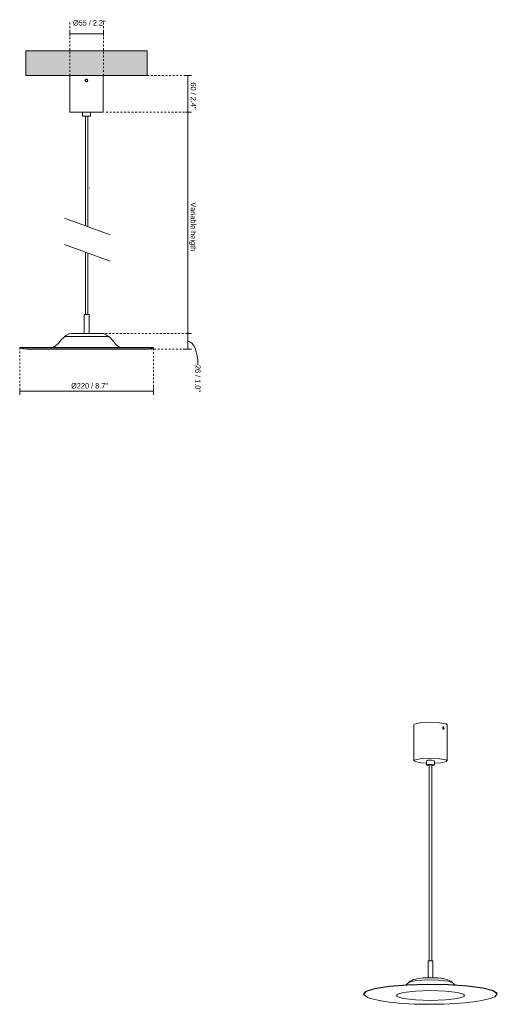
# Model space of a CAD drawing. Header units: millimetres. Extents: x 6485 to 7587, y 473 to 6692.
# Tile 1 of 2: x 6485 to 7271, y 473 to 2092. Entities that reach past the tile are written whole.
import ezdxf

# ---------------------------------------------------------------- set-up
doc = ezdxf.new("R2010")
doc.units = ezdxf.units.MM
doc.linetypes.add('Dash', pattern=[6, 3, -3])
for name, color, linetype, lineweight in [('Cotas', 7, 'Continuous', 9), ('Cotas-4', 7, 'Continuous', 9), ('Lighthing Fixture Detail Wide Black', 7, 'Continuous', 20), ('Luminarias', 7, 'Continuous', 20), ('Techos', 7, 'Continuous', 9)]:
    doc.layers.add(name, color=color, linetype=linetype, lineweight=lineweight)
doc.layers.add('Lighthing Fixture Dim Grey Dash', color=7, linetype='Dash', lineweight=9, true_color=0xd2d2d2)
doc.styles.add('Arial Narrow', font='ARIALN.TTF', dxfattribs={"height": 8.8})
doc.dimstyles.new('FARO_-_2_2mm_Arial_Narrow_mm_Inch_Left', dxfattribs={"dimscale": 304.8, "dimtxt": 9.006193, "dimasz": 0, "dimexe": 0.019685, "dimexo": 0.0625, "dimgap": 0.006562, "dimtad": 1, "dimdec": 0, "dimzin": 0, "dimdsep": 46, "dimtxsty": 'Arial Narrow', "dimblk1": 'NONE', "dimblk2": 'NONE', "dimsah": 1, "dimcen": 0.09, "dimadec": 0, "dimazin": 0, "dimtfac": 1, "dimtdec": 4, "dimtix": 1, "dimtmove": 0, "dimatfit": 3, "dimfxl": 0.013123, "dimfxlon": 1, "dimtvp": 1, "dimtolj": 1, "dimtzin": 0, "dimarcsym": 2})
doc.dimstyles.new('FARO_-_2_2mm_Arial_Narrow_mm_Inch_Right', dxfattribs={"dimscale": 304.8, "dimtxt": 9.006193, "dimasz": 0, "dimexe": 0.019685, "dimexo": 0.0625, "dimgap": 0.006562, "dimtad": 1, "dimdec": 0, "dimzin": 0, "dimdsep": 46, "dimtxsty": 'Arial Narrow', "dimblk1": 'NONE', "dimblk2": 'NONE', "dimsah": 1, "dimcen": 0.09, "dimadec": 0, "dimazin": 0, "dimtfac": 1, "dimtdec": 4, "dimtix": 1, "dimtmove": 1, "dimatfit": 3, "dimfxl": 0.013123, "dimfxlon": 1, "dimtvp": 1, "dimtolj": 1, "dimtzin": 0, "dimarcsym": 2})
doc.dimstyles.new('FARO_-_2_2mm_Arial_Narrow_mm_Inch_Right_1', dxfattribs={"dimscale": 304.8, "dimtxt": 9.006193, "dimasz": 0, "dimexe": 0.019685, "dimexo": 0.0625, "dimgap": 0.006562, "dimtad": 1, "dimdec": 0, "dimzin": 0, "dimdsep": 46, "dimtxsty": 'Arial Narrow', "dimblk1": 'NONE', "dimblk2": 'NONE', "dimsah": 1, "dimcen": 0.09, "dimadec": 0, "dimazin": 0, "dimtfac": 1, "dimtdec": 4, "dimtix": 1, "dimtmove": 0, "dimatfit": 3, "dimfxl": 0.013123, "dimfxlon": 1, "dimtvp": 1, "dimtolj": 1, "dimtzin": 0, "dimarcsym": 2})
doc.dimstyles.new('FARO_-_2_2mm_Arial_Narrow_mm_Inch_Right_2', dxfattribs={"dimscale": 304.8, "dimtxt": 9.006193, "dimasz": 0, "dimexe": 0.019685, "dimexo": 0.0625, "dimgap": 0.006562, "dimtad": 1, "dimdec": 0, "dimzin": 0, "dimdsep": 46, "dimtxsty": 'Arial Narrow', "dimblk1": 'NONE', "dimblk2": 'NONE', "dimsah": 1, "dimcen": 0.09, "dimadec": 0, "dimazin": 0, "dimtfac": 1, "dimtdec": 4, "dimtix": 1, "dimtmove": 2, "dimatfit": 3, "dimfxl": 0.013123, "dimfxlon": 1, "dimtvp": 1, "dimtolj": 1, "dimtzin": 0, "dimarcsym": 2})

# ---------------------------------------------------------------- blocks, each defined once
blk = doc.blocks.new('64224 - 64224 COSMOS Brass pendant lamp-562194-Alzado_PDF')
at = {"layer": 'Luminarias'}
for p, q in [((6567.1, 2000), (6567.1, 1940)), ((6622.1, 1940), (6622.1, 2000)), ((6567.1, 1940), (6622.1, 1940)), ((6588.1, 1940), (6588.1, 1933)), ((6588.1, 1933), (6601.1, 1933)), ((6592.8, 1933), (6592.8, 1752.9)), ((6596.8, 1751.4), (6596.8, 1933)), ((6601.1, 1933), (6601.1, 1940)), ((6592.8, 1709.8), (6592.8, 1607.1)), ((6596.8, 1607.1), (6596.8, 1708.3)), ((6590.8, 1607.1), (6590.8, 1576.1)), ((6598.8, 1607.1), (6590.8, 1607.1)), ((6598.8, 1576.1), (6598.8, 1607.1)), ((6594.8, 1570.7), (6558.4, 1570.7)), ((6594.8, 1576.1), (6569.9, 1576.1)), ((6619.6, 1576.1), (6594.8, 1576.1)), ((6631.2, 1570.7), (6594.8, 1570.7)), ((6485.1, 1553), (6484.7, 1552.3)), ((6594.8, 1552.3), (6484.7, 1552.3)), ((6594.8, 1553), (6485.1, 1553)), ((6704.4, 1553), (6594.8, 1553)), ((6704.8, 1552.3), (6594.8, 1552.3)), ((6704.8, 1552.3), (6704.4, 1553))]:
    blk.add_line(p, q, dxfattribs=at)
at = {"layer": 'Luminarias', "flags": 128}
for points in [[(6549, 1560.7), (6553, 1565.7), (6557.7, 1570.1), (6558.4, 1570.7)], [(6558.4, 1570.7), (6561.8, 1573.3), (6565.7, 1575.1), (6569.8, 1576.1), (6569.9, 1576.1)], [(6619.6, 1576.1), (6623.8, 1575.1), (6627.7, 1573.3), (6631.1, 1570.7), (6631.2, 1570.7)], [(6631.2, 1570.7), (6636, 1566.3), (6640.1, 1561.4), (6640.6, 1560.7)], [(6540, 1553), (6543.9, 1555.4), (6547.2, 1558.6), (6548.9, 1560.7)], [(6640.6, 1560.7), (6643.6, 1557.2), (6647.2, 1554.3), (6649.6, 1553)], [(6496.4, 1550), (6491.1, 1550.5), (6486, 1551.8), (6484.7, 1552.3)], [(6537.9, 1550), (6533.6, 1550), (6526.5, 1550), (6520, 1550), (6514.2, 1550), (6509.2, 1550), (6505, 1550), (6501.5, 1550), (6499, 1550), (6497.3, 1550), (6496.5, 1550), (6496.4, 1550)], [(6496.4, 1550), (6496.9, 1550), (6498.2, 1550), (6500.5, 1550), (6503.6, 1550), (6507.5, 1550), (6512.3, 1550), (6517.8, 1550), (6524, 1550), (6530.9, 1550), (6538.4, 1550), (6546.3, 1550), (6554.8, 1550), (6563.5, 1550), (6572.6, 1550), (6581.9, 1550), (6591.3, 1550), (6594.8, 1550)], [(6594.8, 1550), (6604.2, 1550), (6613.5, 1550), (6622.7, 1550), (6631.6, 1550), (6640.2, 1550), (6648.3, 1550), (6656, 1550), (6663.1, 1550), (6669.5, 1550), (6675.3, 1550), (6680.3, 1550), (6684.6, 1550), (6688, 1550), (6690.6, 1550), (6692.2, 1550), (6693, 1550), (6693.1, 1550)], [(6693.1, 1550), (6692.6, 1550), (6691.3, 1550), (6689, 1550), (6685.9, 1550), (6682, 1550), (6677.2, 1550), (6671.7, 1550), (6665.5, 1550), (6658.6, 1550), (6651.6, 1550)], [(6704.8, 1552.3), (6699.7, 1550.7), (6694.5, 1550), (6693.1, 1550)]]:
    blk.add_lwpolyline(points, dxfattribs=at)
at = {"layer": 'Luminarias'}
for start, end in [(90, 270), (270, 90)]:
    blk.add_arc((6594.6, 1992), 2, start, end, dxfattribs=at)
for points, knots in [([(6592.6, 1992), (6592.6, 1992.1), (6592.6, 1992.4), (6592.7, 1992.7), (6592.9, 1993), (6593.1, 1993.3), (6593.3, 1993.5), (6593.6, 1993.7), (6593.9, 1993.9), (6594.3, 1994), (6594.6, 1994), (6594.9, 1994), (6595.2, 1993.9), (6595.4, 1993.8), (6595.5, 1993.8)], [0, 0, 0, 0, 0.0555556, 0.1111111, 0.1666667, 0.2222222, 0.2777778, 0.3333333, 0.3888889, 0.4444444, 0.5138889, 0.5486111, 0.5833333, 0.6527778, 0.6527778, 0.6527778, 0.6527778]), ([(6595.6, 1990.3), (6595.5, 1990.2), (6595.3, 1990.1), (6594.9, 1990), (6594.6, 1990), (6594.3, 1990), (6594, 1990.1), (6593.7, 1990.2), (6593.3, 1990.5), (6593, 1990.8), (6592.7, 1991.3), (6592.6, 1991.7), (6592.6, 1992)], [0.3333333, 0.3333333, 0.3333333, 0.3333333, 0.3888889, 0.4444444, 0.5138889, 0.5486111, 0.5833333, 0.6527778, 0.7222222, 0.7916667, 0.8611111, 1, 1, 1, 1]), ([(6595.5, 1993.8), (6595.7, 1993.7), (6595.9, 1993.5), (6596.2, 1993.2), (6596.5, 1992.7), (6596.6, 1992.3), (6596.6, 1992)], [0.6527778, 0.6527778, 0.6527778, 0.6527778, 0.7222222, 0.7916667, 0.8611111, 1, 1, 1, 1])]:
    blk.add_open_spline(points, degree=3, knots=knots, dxfattribs=at)
blk.add_open_spline([(6596.6, 1992), (6596.6, 1991.9), (6596.6, 1991.6), (6596.5, 1991.3), (6596.4, 1991), (6596.2, 1990.7), (6595.9, 1990.5), (6595.7, 1990.3), (6595.6, 1990.3)], degree=3, dxfattribs=at)
blk = doc.blocks.new('64224 - 64224 COSMOS Brass pendant lamp-562194-00 Isometrico PDF')
at = {"layer": 'Luminarias', "color": 254, "lineweight": 9, "true_color": 0xd4d4d4}
for p, q in [((1399.7, 932.6), (1399.7, 873.2)), ((1446.8, 928.2), (1446.8, 928.1)), ((1448.6, 929.1), (1448.1, 929.1)), ((1448.5, 925.1), (1449, 925.2)), ((1454.7, 873.2), (1454.7, 932.6)), ((1420.7, 873.2), (1420.7, 866.3)), ((1423.2, 874), (1420.8, 873.1)), ((1425.3, 866.3), (1425.3, 544.2)), ((1429.3, 544.2), (1429.3, 866.3)), ((1429.3, 865.4), (1431.2, 865.6)), ((1433.6, 869.4), (1444.3, 870.1)), ((1433.7, 866.3), (1433.7, 873.2)), ((1423.3, 543.7), (1423.3, 516.6)), ((1431.3, 516.6), (1431.3, 543.7)), ((1444.1, 515.7), (1446.7, 515.3)), ((1455.8, 511), (1463.3, 508.5)), ((1318, 491.6), (1317.6, 490.8)), ((1375.3, 490.6), (1375.6, 490.7)), ((1479.2, 490.6), (1479, 490.7)), ((1537, 490.8), (1536.5, 491.6))]:
    blk.add_line(p, q, dxfattribs=at)
for points in [[(1399.8, 932.4, 0), (1400.7, 933.7, 0), (1410.1, 935.7, 0)], [(1410.1, 935.7, 0), (1426, 936.6, 0), (1442.4, 935.9, 0), (1453, 934, 0), (1454.6, 932.5, 0)], [(1447.4, 927.4, 0), (1447.5, 928, 0), (1447.6, 928.2, 0)], [(1447.6, 926.5, 0), (1447.5, 926.7, 0), (1447.4, 927.4, 0)], [(1448.8, 925.2, 0), (1447.6, 927.4, 0), (1448.8, 929.1, 0)], [(1448.1, 925.5, 0), (1447.8, 926, 0), (1447.6, 926.3, 0)], [(1447.7, 928.4, 0), (1447.8, 928.6, 0), (1448.1, 929, 0)], [(1448.2, 929, 0), (1448.5, 929.1, 0), (1449, 929.1, 0)], [(1448.7, 925.2, 0), (1448.5, 925.2, 0), (1448.2, 925.5, 0)], [(1448.8, 929.1, 0), (1450, 926.9, 0), (1448.8, 925.2, 0)], [(1449.4, 925.3, 0), (1449, 925.2, 0), (1448.8, 925.2, 0)], [(1410.1, 876.3, 0), (1400.7, 874.3, 0), (1401.4, 871.9, 0), (1412, 869.9, 0), (1420.8, 869.4, 0)], [(1444.3, 870.1, 0), (1453.7, 872.2, 0), (1453, 874.6, 0), (1442.4, 876.5, 0), (1426, 877.2, 0), (1410.1, 876.3, 0)], [(1423.2, 867, 0), (1420.8, 866.2, 0), (1424.8, 865.4, 0), (1425.3, 865.4, 0)], [(1433.6, 873.2, 0), (1433.6, 873.4, 0), (1429.6, 874.1, 0), (1423.2, 874, 0)], [(1431.2, 865.6, 0), (1433.6, 866.4, 0), (1429.6, 867.2, 0), (1423.2, 867, 0)], [(1425.3, 866.2, 0), (1425.3, 866.3, 0), (1425.4, 866.4, 0), (1425.7, 866.5, 0), (1426, 866.5, 0), (1426.5, 866.5, 0), (1427, 866.6, 0), (1427.5, 866.6, 0), (1428, 866.6, 0), (1428.5, 866.5, 0), (1428.9, 866.5, 0)], [(1428.9, 866.5, 0), (1429.1, 866.4, 0), (1429.3, 866.3, 0), (1429.3, 866.3, 0)], [(1423.3, 543.7, 0), (1423.3, 543.8, 0), (1423.6, 543.9, 0), (1424.1, 544.1, 0), (1424.8, 544.2, 0)], [(1424.8, 544.2, 0), (1425.7, 544.3, 0), (1426.7, 544.3, 0), (1427.7, 544.3, 0), (1428.8, 544.3, 0), (1429.7, 544.2, 0), (1430.4, 544.1, 0), (1431, 544, 0), (1431.2, 543.8, 0), (1431.3, 543.7, 0)], [(1327.5, 482.9, 0), (1324.2, 484, 0), (1317.3, 488.8, 0), (1321.3, 493.8, 0), (1335.6, 498.3, 0), (1358.9, 501.9, 0), (1388.9, 504.3, 0), (1422.6, 505.3, 0), (1456.8, 504.7, 0), (1488.2, 502.7, 0), (1513.5, 499.3, 0)], [(1317.9, 491.3, 0), (1321.7, 494.5, 0), (1335.9, 498.9, 0), (1359.2, 502.6, 0), (1389, 505, 0), (1422.7, 506, 0), (1456.7, 505.4, 0), (1487.9, 503.4, 0), (1513.2, 500, 0)], [(1387.2, 504.9, 0), (1388.7, 506.4, 0), (1391.5, 508.7, 0)], [(1391.1, 508.3, 0), (1393.4, 509.6, 0), (1404.7, 511.8, 0), (1422, 512.9, 0), (1440.7, 512.6, 0), (1455.8, 511, 0)], [(1391.3, 508.5, 0), (1393.9, 510.6, 0), (1396.6, 512.2, 0), (1399.6, 513.4, 0), (1403, 514.4, 0), (1406.7, 515.2, 0), (1410.6, 515.7, 0), (1415, 516.2, 0), (1419.6, 516.5, 0), (1424.6, 516.6, 0), (1429.7, 516.6, 0), (1434.6, 516.5, 0), (1439.3, 516.2, 0), (1443.7, 515.8, 0), (1447.7, 515.2, 0), (1448.5, 515.1, 0)], [(1415.1, 516.2, 0), (1418.6, 516.4, 0), (1434, 516.5, 0), (1441, 516, 0)], [(1463.3, 508.5, 0), (1460.7, 510.6, 0), (1457.9, 512.2, 0), (1455, 513.4, 0), (1451.6, 514.4, 0), (1448.5, 515.1, 0)], [(1467.3, 504.9, 0), (1465.9, 506.4, 0), (1463.1, 508.7, 0)], [(1382.8, 482.2, 0), (1371.9, 485.5, 0), (1371.9, 489.1, 0), (1383, 492.4, 0), (1402.8, 494.6, 0), (1427.4, 495.4, 0), (1452.1, 494.6, 0), (1471.8, 492.3, 0)], [(1471.8, 492.3, 0), (1482.7, 489.1, 0), (1482.7, 485.4, 0), (1471.6, 482.2, 0), (1451.8, 479.9, 0), (1427.1, 479.1, 0), (1402.5, 479.9, 0), (1382.8, 482.2, 0)], [(1513.2, 500, 0), (1530, 495.7, 0), (1536.8, 491, 0)], [(1513.5, 499.3, 0), (1530.4, 495, 0), (1537.2, 490.2, 0), (1533.3, 485.3, 0), (1527.4, 482.9, 0)], [(1324.6, 483.8, 0), (1328.8, 482.4, 0), (1333.3, 481.1, 0), (1338.2, 480, 0), (1343.5, 478.9, 0), (1344.7, 478.7, 0)], [(1530, 483.8, 0), (1525.8, 482.4, 0), (1521.3, 481.1, 0), (1516.4, 480, 0), (1511.1, 478.9, 0), (1505.3, 477.9, 0), (1498.9, 476.9, 0), (1491.9, 476.1, 0), (1484.4, 475.3, 0), (1476.3, 474.6, 0), (1467.7, 474, 0), (1458.7, 473.5, 0), (1449.3, 473.1, 0), (1439.6, 472.9, 0), (1429.8, 472.8, 0), (1420, 472.8, 0), (1410.2, 473, 0), (1400.7, 473.3, 0), (1391.5, 473.7, 0), (1382.6, 474.3, 0), (1374.3, 474.9, 0), (1366.5, 475.7, 0), (1359.2, 476.5, 0), (1352.5, 477.4, 0), (1346.4, 478.4, 0), (1344.7, 478.7, 0)]]:
    blk.add_polyline3d(points, dxfattribs=at)
blk = doc.blocks.new('DIMBLOCK1-Alzado_PDF')
at = {"layer": 'Cotas-4', "color": 251, "true_color": 0x5b5b5b}
for p, q in [((6761.5, 1576.1), (6757.5, 1576.1)), ((6761.5, 1550), (6761.5, 1576.1)), ((6761.5, 1576.1), (6767.5, 1576.1)), ((6761.5, 1550), (6757.5, 1550)), ((6761.5, 1550), (6767.5, 1550))]:
    blk.add_line(p, q, dxfattribs=at)
blk.add_ellipse((6761.5, 1524.2), major_axis=(0, 38.9), ratio=0.42722, start_param=4.712389, end_param=6.283185, dxfattribs=at)
at = {"layer": 'Cotas-4', "color": 0, "insert": (6782.3, 1524.2), "char_height": 8.8, "width": 44.774, "attachment_point": 1, "rotation": 270, "line_spacing_factor": 0.974696, "style": 'Arial Narrow'}
blk.add_mtext('26 / 1.0"', dxfattribs=at)
blk = doc.blocks.new('_None')
blk = doc.blocks.new('DIMBLOCK2-Alzado_PDF')
at = {"layer": 'Cotas-4', "color": 251, "true_color": 0x5b5b5b}
for p, q in [((6761.5, 1940), (6757.5, 1940)), ((6761.5, 1576.1), (6761.5, 1940)), ((6761.5, 1940), (6767.5, 1940)), ((6761.5, 1576.1), (6757.5, 1576.1)), ((6761.5, 1576.1), (6767.5, 1576.1))]:
    blk.add_line(p, q, dxfattribs=at)
at = {"layer": 'Cotas-4', "color": 0, "insert": (6774.9, 1791.6), "char_height": 8.8, "width": 80.627, "attachment_point": 1, "rotation": 270, "line_spacing_factor": 0.974696, "style": 'Arial Narrow'}
blk.add_mtext('Variable heigth', dxfattribs=at)
blk = doc.blocks.new('DIMBLOCK3-Alzado_PDF')
at = {"layer": 'Cotas-4', "color": 251, "true_color": 0x5b5b5b}
for p, q in [((6761.5, 2000), (6757.5, 2000)), ((6761.5, 1940), (6761.5, 2000)), ((6761.5, 2000), (6767.5, 2000)), ((6761.5, 1940), (6757.5, 1940)), ((6761.5, 1940), (6767.5, 1940))]:
    blk.add_line(p, q, dxfattribs=at)
at = {"layer": 'Cotas-4', "color": 0, "insert": (6774.9, 1988.7), "char_height": 8.8, "width": 44.774, "attachment_point": 1, "rotation": 270, "line_spacing_factor": 0.974696, "style": 'Arial Narrow'}
blk.add_mtext('60 / 2.4"', dxfattribs=at)
blk = doc.blocks.new('DIMBLOCK4-Alzado_PDF')
at = {"layer": 'Cotas-4', "color": 251, "true_color": 0x5b5b5b}
for p, q in [((6567.3, 2068.9), (6567.3, 2074.9)), ((6622.5, 2068.9), (6622.5, 2074.9)), ((6567.3, 2068.9), (6622.5, 2068.9)), ((6567.3, 2068.9), (6567.3, 2064.9)), ((6622.5, 2068.9), (6622.5, 2064.9))]:
    blk.add_line(p, q, dxfattribs=at)
at = {"layer": 'Cotas-4', "color": 0, "insert": (6572.3, 2091.1), "char_height": 8.8, "width": 54.209, "attachment_point": 1, "line_spacing_factor": 0.974696, "style": 'Arial Narrow'}
blk.add_mtext('Ø55 / 2.2"', dxfattribs=at)
blk = doc.blocks.new('DIMBLOCK5-Alzado_PDF')
at = {"layer": 'Cotas-4', "color": 251, "true_color": 0x5b5b5b}
for p, q in [((6484.7, 1481), (6484.7, 1485)), ((6484.7, 1481), (6704.8, 1481)), ((6484.7, 1481), (6484.7, 1475)), ((6704.8, 1481), (6704.8, 1487)), ((6704.8, 1481), (6704.8, 1475))]:
    blk.add_line(p, q, dxfattribs=at)
at = {"layer": 'Cotas-4', "color": 0, "insert": (6569.4, 1494.3), "char_height": 8.8, "width": 60.899, "attachment_point": 1, "line_spacing_factor": 0.974696, "style": 'Arial Narrow'}
blk.add_mtext('Ø220 / 8.7"', dxfattribs=at)

msp = doc.modelspace()

# ---------------------------------------------------------------- hatches: boundary and pattern name
at = {"layer": 'Techos', "true_color": 0xe8e8e8}
msp.add_hatch(color=254, dxfattribs=at).paths.add_polyline_path([(6597.4, 2000), (6694.7, 2000), (6694.7, 2040.5), (6494.7, 2040.5), (6494.7, 2000), (6595.6, 2000)])

# ---------------------------------------------------------------- linework, layer by layer
at = {"layer": 'Lighthing Fixture Detail Wide Black'}
for p, q in [((6599, 1815.6), (6599.8, 1815.6)), ((6633.8, 1737.9), (6558.7, 1765.3)), ((6633.8, 1694.8), (6558.7, 1722.2))]:
    msp.add_line(p, q, dxfattribs=at)
at = {"layer": 'Lighthing Fixture Dim Grey Dash'}
for p, q in [((6567.3, 2000), (6567.3, 2089)), ((6622.5, 2000), (6622.5, 2089)), ((6694.7, 2000), (6756.8, 2000)), ((6626.8, 1940), (6756.8, 1940)), ((6619.6, 1576.1), (6756.8, 1576.1)), ((6484.7, 1552.3), (6484.7, 1482.3)), ((6694, 1550), (6756.8, 1550)), ((6704.8, 1482.3), (6704.8, 1552.3))]:
    msp.add_line(p, q, dxfattribs=at)
at = {"layer": 'Techos'}
for p, q in [((6494.7, 2040.5), (6694.7, 2040.5)), ((6494.7, 2040.5), (6494.7, 2000)), ((6694.7, 2040.5), (6694.7, 2000)), ((6694.7, 2000), (6494.7, 2000))]:
    msp.add_line(p, q, dxfattribs=at)

# ---------------------------------------------------------------- block references
at = {"layer": 'Luminarias'}
msp.add_blockref('64224 - 64224 COSMOS Brass pendant lamp-562194-Alzado_PDF', (0, 0), dxfattribs=at)
at = {"layer": 'Luminarias', "color": 254, "lineweight": 9, "true_color": 0xd4d4d4}
msp.add_blockref('64224 - 64224 COSMOS Brass pendant lamp-562194-00 Isometrico PDF', (5733.4, 0), dxfattribs=at)

# ---------------------------------------------------------------- dimensions: what is measured, and where the dimension line sits
at = {"layer": 'Cotas', "color": 251, "true_color": 0x5b5b5b}
dim = msp.add_linear_dim(base=(6622.5, 2068.9), p1=(6567.3, 2064.9), p2=(6622.5, 2064.9), text='Ø<>', dimstyle='FARO_-_2_2mm_Arial_Narrow_mm_Inch_Right_2', override={"dimpost": '<>', "dimfxl": 55.143858}, dxfattribs=at)
dim.commit()
dim.dimension.update_dxf_attribs({"geometry": 'DIMBLOCK4-Alzado_PDF', "text_midpoint": (6599.4, 2085.3), "dimtype": 160})
dim = msp.add_linear_dim(base=(6761.5, 2000), p1=(6757.5, 1940), p2=(6757.5, 2000), angle=90, dimstyle='FARO_-_2_2mm_Arial_Narrow_mm_Inch_Right_1', override={"dimtad": 4, "dimpost": '<>', "dimfxl": 60}, dxfattribs=at)
dim.commit()
dim.dimension.update_dxf_attribs({"geometry": 'DIMBLOCK3-Alzado_PDF', "text_midpoint": (6769.2, 1970)})
dim = msp.add_linear_dim(base=(6761.5, 1940), p1=(6757.5, 1576.1), p2=(6757.5, 1940), angle=90, text='Variable heigth', dimstyle='FARO_-_2_2mm_Arial_Narrow_mm_Inch_Right_1', override={"dimtad": 4, "dimpost": '<>', "dimfxl": 363.933675}, dxfattribs=at)
dim.commit()
dim.dimension.update_dxf_attribs({"geometry": 'DIMBLOCK2-Alzado_PDF', "text_midpoint": (6769.2, 1758)})
dim = msp.add_linear_dim(base=(6761.5, 1576.1), p1=(6757.5, 1550), p2=(6757.5, 1576.1), angle=90, dimstyle='FARO_-_2_2mm_Arial_Narrow_mm_Inch_Right', override={"dimtad": 4, "dimpost": '<>', "dimfxl": 26.066325}, dxfattribs=at)
dim.commit()
dim.dimension.update_dxf_attribs({"geometry": 'DIMBLOCK1-Alzado_PDF', "text_midpoint": (6776.5, 1501.8), "dimtype": 160, "text_rotation": 90})
dim = msp.add_linear_dim(base=(6704.8, 1481), p1=(6484.7, 1485), p2=(6704.8, 1487), text='Ø<>', dimstyle='FARO_-_2_2mm_Arial_Narrow_mm_Inch_Left', override={"dimpost": '<>', "dimfxl": 220.122156}, dxfattribs=at)
dim.commit()
dim.dimension.update_dxf_attribs({"geometry": 'DIMBLOCK5-Alzado_PDF', "text_midpoint": (6594.8, 1488.7)})

doc.saveas('drawing.dxf')
